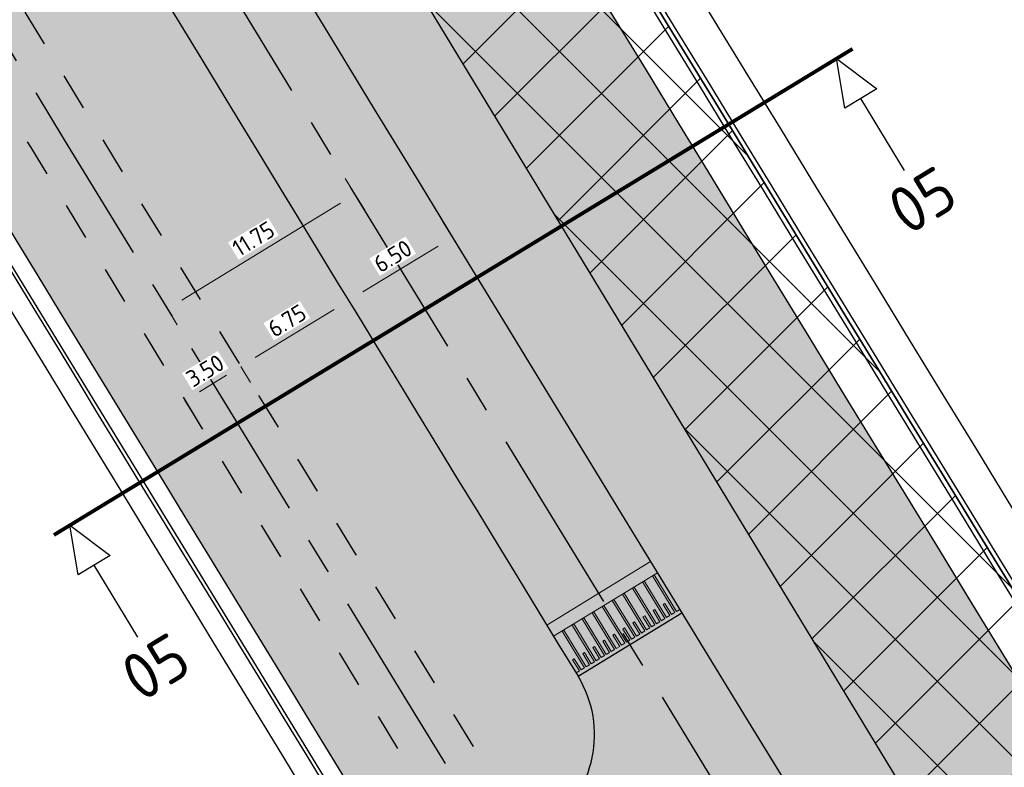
# Model space of a CAD drawing. Header units: metres. Extents: x 149090 to 161988, y 479090 to 487021.
# Tile 16 of 72: x 149874 to 149927, y 485601 to 485640. Entities that reach past the tile are written whole.
import ezdxf
from ezdxf.enums import TextEntityAlignment as Align

# ---------------------------------------------------------------- set-up
doc = ezdxf.new("R2010")
doc.units = ezdxf.units.M
doc.linetypes.add('AM-AS', pattern=[16, 10, -2, 2, -2])
doc.linetypes.add('XX-HIDDEN', pattern=[4, 2, -2])
doc.layers.get('0').update_dxf_attribs({"lineweight": 25})
doc.layers.get('Defpoints').update_dxf_attribs({"color": 211, "lineweight": 25})
for name, color, linetype, lineweight, true_color in [('B-WE-KG-GRENS_PERCEEL-GV', 1, 'Continuous', 30, 0xff0000), ('IRP-V-verharding-rijbaan', 7, 'Continuous', 0, 0xffb061), ('N-WE-GR-STADSLANDBOUW-A', 7, 'Continuous', 35, 0xffff9e), ('N-WE-KG-GRENS_POLDERWEG-G', 7, 'KG-PERCEEL', 35, 0x0000e6)]:
    doc.layers.add(name, color=color, linetype=linetype, lineweight=lineweight, true_color=true_color)
for name, color, linetype, lineweight in [('N-WE-AM-AS_FIETSPAD-G', 3, 'AM-AS', 30), ('N-WE-AM-AS_WEG-G', 10, 'AM-AS', 30), ('N-WE-KG-GRENS_PERCEEL-G', 150, 'KG-PERCEEL', 35), ('N-WE-VH-KANTOPSLUITING_VOORKANTBAND-G', 190, 'Continuous', 30), ('N-WE-VH-KANTVERHARDING-G', 7, 'Continuous', 30), ('N-WE-VH-MATERIAALGRENS-G', 7, 'XX-HIDDEN', 25), ('N-WE-VH-VERHARDING_ASFALT-A', 252, 'Continuous', 18), ('N-WE-VH-VERHARDING_TEGEL-A', 252, 'Continuous', 18), ('VRK-ontwerp', 2, 'Continuous', 0), ('X-XX-AL-M', 7, 'Continuous', 18), ('X-XX-AL-VERWIJZING-S', 7, 'Continuous', 25)]:
    doc.layers.add(name, color=color, linetype=linetype, lineweight=lineweight)
doc.styles.add('NLCS-ISO', font='NLCS-ISO.ttf')
doc.styles.add('NLCS-ISO-M500-T18', font='NLCS-ISO.ttf')
doc.styles.get("Standard").update_dxf_attribs({"font": 'NLCS-ISO.ttf'})
doc.linetypes.add('KG-PERCEEL', pattern='A,5.5,-2,["P",Standard,S=1.8,R=0,X=-0.5,Y=-0.9],-2,5.5,-2,[5,NLCS.shx,S=0.75,R=0,X=0,Y=0],-2', length=19)
doc.dimstyles.new('NLCS-M500-T18-PIJL-X_L2_H1', dxfattribs={"dimscale": 0.5, "dimtxt": 1.8, "dimasz": 1.8, "dimexe": 2, "dimexo": 2, "dimgap": 0.7, "dimtad": 1, "dimzin": 0, "dimdsep": 46, "dimtxsty": 'NLCS-ISO-M500-T18', "dimcen": 0, "dimdle": 2, "dimclrd": 256, "dimclre": 256, "dimclrt": 256, "dimadec": 1, "dimazin": 0, "dimtfac": 1, "dimtofl": 0, "dimtmove": 1, "dimatfit": 0, "dimfxl": 2, "dimfxlon": 1, "dimtfill": 1, "dimtfillclr": 254, "dimtolj": 1, "dimtzin": 0, "dimlwd": 18, "dimlwe": 18, "dimarcsym": 0})

# ---------------------------------------------------------------- blocks, each defined once
blk = doc.blocks.new('*U33')
at = {"layer": 'VRK-ontwerp', "transparency": 33554607}
blk.add_hatch(color=9, dxfattribs=at).paths.add_polyline_path([(0, -5.551115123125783e-17), (1.909938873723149e-11, -0.6999999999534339), (6.500000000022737, -0.7000000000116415), (6.500000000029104, 5.820766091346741e-11)])
at = {"layer": 'VRK-ontwerp'}
blk.add_hatch(color=7, dxfattribs=at).paths.add_polyline_path([(6.5, -3.199999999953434), (6.50000000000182, -2.999999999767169), (6.299999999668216, -2.999999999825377), (6.2999999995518, -0.7000000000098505), (6.194999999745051, -0.7000000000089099), (6.194999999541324, -2.999999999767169), (5.984999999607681, -2.999999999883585), (5.984999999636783, -2.299999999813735), (5.879999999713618, -2.299999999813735), (5.879999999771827, -2.999999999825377), (5.669999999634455, -2.999999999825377), (5.669999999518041, -0.7000000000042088), (5.564999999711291, -0.7000000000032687), (5.564999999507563, -2.999999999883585), (5.35499999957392, -3), (5.354999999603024, -2.299999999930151), (5.249999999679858, -2.299999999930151), (5.249999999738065, -2.999999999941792), (5.039999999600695, -2.999999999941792), (5.03999999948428, -0.6999999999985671), (4.93499999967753, -0.699999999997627), (4.934999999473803, -2.999999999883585), (4.72499999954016, -3), (4.724999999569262, -2.299999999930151), (4.619999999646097, -2.299999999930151), (4.619999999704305, -2.999999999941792), (4.409999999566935, -2.999999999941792), (4.409999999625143, -0.6999999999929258), (4.304999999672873, -0.6999999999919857), (4.304999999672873, -2.999999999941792), (4.094999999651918, -3), (4.094999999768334, -2.299999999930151), (3.989999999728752, -2.299999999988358), (3.989999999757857, -3), (3.77999999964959, -2.999999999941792), (3.779999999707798, -0.6999999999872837), (3.674999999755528, -0.6999999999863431), (3.67499999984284, -2.999999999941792), (3.464999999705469, -2.999999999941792), (3.464999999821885, -2.299999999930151), (3.359999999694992, -2.300000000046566), (3.359999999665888, -2.999999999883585), (3.149999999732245, -2.999999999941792), (3.149999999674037, -0.699999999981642), (3.044999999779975, -0.6999999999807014), (3.044999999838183, -2.999999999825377), (2.834999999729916, -2.999999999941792), (2.83499999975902, -2.299999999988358), (2.729999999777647, -2.299999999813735), (2.729999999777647, -3), (2.519999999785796, -3), (2.51999999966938, -0.6999999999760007), (2.414999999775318, -0.6999999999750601), (2.414999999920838, -2.999999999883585), (2.204999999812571, -3.000000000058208), (2.204999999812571, -2.299999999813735), (2.099999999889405, -2.299999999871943), (2.099999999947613, -3.000000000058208), (1.889999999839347, -3.000000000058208), (1.889999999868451, -0.699999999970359), (1.784999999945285, -0.6999999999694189), (1.785000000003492, -3.000000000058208), (1.574999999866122, -3.000000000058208), (1.57499999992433, -2.299999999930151), (1.469999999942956, -2.299999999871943), (1.469999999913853, -3), (1.259999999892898, -2.999999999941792), (1.259999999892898, -0.6999999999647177), (1.154999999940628, -0.6999999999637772), (1.155000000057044, -3), (0.9449999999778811, -3), (0.9449999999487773, -2.299999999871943), (0.8399999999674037, -2.300000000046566), (0.8400000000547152, -3), (0.6300000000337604, -2.999999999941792), (0.6299999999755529, -0.6999999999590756), (0.5250000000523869, -0.699999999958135), (0.5249999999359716, -3), (0.3150000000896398, -3), (0.315000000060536, -2.299999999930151), (0.2099999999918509, -2.299999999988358), (0.2100000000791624, -3), (8.185452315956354e-11, -2.999999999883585), (8.731171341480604e-11, -3.199999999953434)])
at = {"layer": 'VRK-ontwerp', "true_color": 0x636466, "transparency": 33554602}
for points in [[(0.5250000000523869, -0.6999999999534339), (2.91038304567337e-11, -0.6999999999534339), (8.731149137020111e-11, -2.999999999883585), (0.2100000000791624, -3), (0.2099999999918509, -2.299999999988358), (0.315000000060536, -2.299999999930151), (0.3150000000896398, -3), (0.5249999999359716, -3)], [(1.154999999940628, -0.6999999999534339), (0.6299999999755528, -0.6999999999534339), (0.6300000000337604, -2.999999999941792), (0.8400000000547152, -3), (0.8399999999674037, -2.300000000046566), (0.9449999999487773, -2.299999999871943), (0.9449999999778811, -3), (1.155000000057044, -3)], [(1.784999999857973, -0.6999999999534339), (1.259999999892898, -0.6999999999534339), (1.259999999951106, -2.999999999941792), (1.46999999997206, -3), (1.469999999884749, -2.300000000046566), (1.574999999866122, -2.299999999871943), (1.574999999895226, -3), (1.784999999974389, -3)], [(2.414999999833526, -0.6999999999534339), (1.889999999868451, -0.6999999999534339), (1.889999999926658, -2.999999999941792), (2.099999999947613, -3), (2.099999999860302, -2.300000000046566), (2.204999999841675, -2.299999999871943), (2.204999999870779, -3), (2.414999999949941, -3)], [(3.044999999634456, -0.6999999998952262), (2.51999999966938, -0.6999999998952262), (2.519999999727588, -2.999999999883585), (2.729999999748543, -2.999999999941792), (2.729999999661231, -2.299999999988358), (2.834999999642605, -2.299999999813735), (2.834999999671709, -2.999999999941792), (3.044999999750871, -2.999999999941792)], [(3.674999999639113, -0.6999999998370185), (3.149999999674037, -0.6999999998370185), (3.149999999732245, -2.999999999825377), (3.3599999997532, -2.999999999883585), (3.359999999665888, -2.299999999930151), (3.464999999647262, -2.299999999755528), (3.464999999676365, -2.999999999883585), (3.674999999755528, -2.999999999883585)], [(4.304999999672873, -0.7000000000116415), (3.779999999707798, -0.7000000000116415), (3.779999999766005, -3), (3.98999999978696, -3.000000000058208), (3.989999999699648, -2.300000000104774), (4.094999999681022, -2.299999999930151), (4.094999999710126, -3.000000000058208), (4.304999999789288, -3.000000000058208)], [(4.934999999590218, -0.7000000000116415), (4.409999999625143, -0.7000000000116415), (4.40999999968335, -3), (4.619999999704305, -3.000000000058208), (4.619999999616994, -2.300000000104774), (4.724999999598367, -2.299999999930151), (4.724999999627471, -3.000000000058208), (4.934999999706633, -3.000000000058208)], [(5.564999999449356, -0.6999999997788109), (5.03999999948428, -0.6999999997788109), (5.039999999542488, -2.999999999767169), (5.249999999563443, -2.999999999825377), (5.249999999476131, -2.299999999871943), (5.354999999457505, -2.29999999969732), (5.354999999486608, -2.999999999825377), (5.564999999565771, -2.999999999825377)], [(6.194999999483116, -0.6999999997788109), (5.669999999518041, -0.6999999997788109), (5.669999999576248, -2.999999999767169), (5.879999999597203, -2.999999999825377), (5.879999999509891, -2.299999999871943), (5.984999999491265, -2.29999999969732), (5.984999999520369, -2.999999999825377), (6.194999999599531, -2.999999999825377)], [(6.299999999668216, -2.999999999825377), (6.500000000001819, -2.999999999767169), (6.500000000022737, -0.7000000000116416), (6.299999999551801, -0.7000000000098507)]]:
    blk.add_hatch(color=251, dxfattribs=at).paths.add_polyline_path(points)
at = {"layer": 'N-WE-VH-KANTVERHARDING-G', "lineweight": 5}
for p, q in [((0, 0), (8.731149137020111e-11, -3.199999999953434)), ((0, 0), (6.500000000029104, 5.820766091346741e-11)), ((6.500000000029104, 5.820766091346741e-11), (6.5, -3.199999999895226)), ((2.91038304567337e-11, -0.6999999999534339), (6.5, -0.7000000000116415)), ((0.5249999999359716, -0.7000000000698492), (0.6299999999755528, -0.7000000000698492)), ((0.5250000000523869, -0.7000000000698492), (0.5249999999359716, -3.000000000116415)), ((0.6299999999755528, -0.7000000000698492), (0.6300000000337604, -2.999999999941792)), ((1.154999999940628, -0.7000000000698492), (1.259999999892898, -0.7000000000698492)), ((1.154999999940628, -0.7000000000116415), (1.155000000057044, -2.999999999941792)), ((1.259999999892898, -0.7000000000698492), (1.259999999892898, -2.999999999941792)), ((1.784999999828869, -0.7000000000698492), (1.889999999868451, -0.7000000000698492)), ((1.784999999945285, -0.7000000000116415), (1.785000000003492, -2.999999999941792)), ((1.889999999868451, -0.7000000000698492), (1.889999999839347, -3.000000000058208)), ((2.414999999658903, -0.7000000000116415), (2.51999999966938, -0.7000000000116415)), ((2.414999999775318, -0.7000000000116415), (2.414999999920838, -2.999999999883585)), ((2.51999999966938, -0.7000000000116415), (2.519999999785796, -3)), ((3.044999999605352, -0.7000000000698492), (3.149999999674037, -0.6999999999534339)), ((3.044999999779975, -0.7000000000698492), (3.044999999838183, -2.999999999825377)), ((3.149999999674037, -0.6999999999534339), (3.149999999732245, -2.999999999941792)), ((3.674999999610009, -0.7000000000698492), (3.779999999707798, -0.7000000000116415)), ((3.674999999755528, -0.7000000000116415), (3.674999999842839, -3)), ((3.779999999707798, -0.7000000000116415), (3.77999999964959, -3)), ((4.304999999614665, -0.7000000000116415), (4.409999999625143, -0.6999999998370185)), ((4.304999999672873, -0.7000000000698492), (4.304999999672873, -2.999999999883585)), ((4.409999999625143, -0.6999999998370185), (4.409999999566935, -2.999999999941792)), ((4.934999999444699, -0.7000000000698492), (5.03999999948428, -0.6999999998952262)), ((4.93499999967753, -0.7000000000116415), (4.934999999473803, -2.999999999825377)), ((5.03999999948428, -0.6999999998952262), (5.039999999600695, -2.999999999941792)), ((5.56499999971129, -0.7000000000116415), (5.564999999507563, -2.999999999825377)), ((5.669999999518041, -0.6999999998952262), (5.669999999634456, -2.999999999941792)), ((6.19499999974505, -0.6999999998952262), (6.194999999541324, -2.999999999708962)), ((6.299999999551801, -0.6999999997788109), (6.299999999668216, -2.999999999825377)), ((0.2100000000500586, -2.299999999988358), (0.3150000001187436, -2.299999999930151)), ((0.2099999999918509, -2.300000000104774), (0.2100000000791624, -3)), ((0.315000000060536, -2.299999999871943), (0.3150000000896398, -3)), ((0.8399999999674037, -2.300000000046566), (0.9450000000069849, -2.299999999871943)), ((0.8399999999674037, -2.300000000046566), (0.8400000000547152, -3.000000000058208)), ((0.9449999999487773, -2.299999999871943), (0.9449999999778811, -3)), ((1.469999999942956, -2.299999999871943), (1.57499999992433, -2.299999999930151)), ((1.469999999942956, -2.299999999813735), (1.469999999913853, -2.999999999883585)), ((1.57499999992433, -2.299999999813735), (1.574999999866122, -3.000000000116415)), ((2.099999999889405, -2.299999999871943), (2.204999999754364, -2.299999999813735)), ((2.099999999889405, -2.299999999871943), (2.099999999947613, -3.000000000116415)), ((2.204999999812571, -2.299999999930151), (2.204999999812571, -2.999999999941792)), ((2.729999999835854, -2.299999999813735), (2.83499999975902, -2.299999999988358)), ((2.729999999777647, -2.299999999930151), (2.729999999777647, -3.000000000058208)), ((2.83499999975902, -2.299999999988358), (2.834999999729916, -2.999999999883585)), ((3.359999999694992, -2.300000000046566), (3.464999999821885, -2.299999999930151)), ((3.359999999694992, -2.300000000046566), (3.359999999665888, -2.999999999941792)), ((3.464999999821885, -2.299999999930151), (3.464999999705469, -2.999999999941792)), ((3.989999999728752, -2.299999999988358), (4.094999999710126, -2.299999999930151)), ((3.989999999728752, -2.299999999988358), (3.989999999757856, -3)), ((4.094999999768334, -2.299999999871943), (4.094999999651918, -2.999999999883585)), ((4.619999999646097, -2.299999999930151), (4.724999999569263, -2.299999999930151)), ((4.619999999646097, -2.299999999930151), (4.619999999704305, -2.999999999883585)), ((4.724999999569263, -2.299999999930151), (4.724999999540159, -2.999999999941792)), ((5.249999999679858, -2.299999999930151), (5.354999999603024, -2.299999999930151)), ((5.249999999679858, -2.299999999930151), (5.249999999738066, -2.999999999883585)), ((5.354999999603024, -2.299999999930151), (5.35499999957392, -2.999999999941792)), ((5.879999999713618, -2.299999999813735), (5.984999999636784, -2.299999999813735)), ((5.879999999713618, -2.299999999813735), (5.879999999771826, -2.999999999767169)), ((5.984999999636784, -2.299999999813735), (5.98499999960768, -2.999999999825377)), ((0.2100000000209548, -3), (1.455191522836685e-10, -2.999999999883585)), ((0.5250000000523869, -3), (0.3150000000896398, -3)), ((0.8399999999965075, -3), (0.6300000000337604, -2.999999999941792)), ((1.154999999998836, -3), (0.9449999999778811, -3)), ((1.259999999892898, -2.999999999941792), (1.46999999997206, -3)), ((1.57499999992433, -3.000000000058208), (1.785000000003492, -3.000000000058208)), ((1.889999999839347, -3.000000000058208), (2.099999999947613, -3.000000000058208)), ((2.204999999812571, -3.000000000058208), (2.414999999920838, -2.999999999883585)), ((2.519999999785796, -3), (2.729999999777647, -3)), ((2.834999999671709, -2.999999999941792), (3.04499999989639, -2.999999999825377)), ((3.149999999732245, -2.999999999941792), (3.359999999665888, -2.999999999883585)), ((3.464999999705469, -2.999999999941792), (3.674999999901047, -2.999999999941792)), ((3.779999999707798, -2.999999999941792), (3.989999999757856, -3)), ((4.094999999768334, -3), (4.304999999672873, -2.999999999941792)), ((4.409999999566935, -2.999999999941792), (4.619999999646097, -2.999999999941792)), ((4.724999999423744, -3), (4.934999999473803, -2.999999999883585)), ((5.039999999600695, -2.999999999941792), (5.249999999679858, -2.999999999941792)), ((5.354999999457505, -3), (5.564999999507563, -2.999999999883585)), ((5.669999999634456, -2.999999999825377), (5.879999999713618, -2.999999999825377)), ((5.984999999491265, -2.999999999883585), (6.194999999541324, -2.999999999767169)), ((6.299999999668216, -2.999999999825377), (6.500000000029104, -2.999999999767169)), ((8.731149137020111e-11, -3.199999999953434), (6.5, -3.199999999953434))]:
    blk.add_line(p, q, dxfattribs=at)
blk = doc.blocks.new('SAL-VERWIJZING_DOORSNEDE_BOVEN-SO')
for p, q in [((-2, 9), (0, 14)), ((0, 14), (2, 9)), ((2, 9), (-2, 9)), ((0, 0), (0, 9))]:
    blk.add_line(p, q)
at = {"lineweight": 50, "style": 'NLCS-ISO'}
blk.add_attdef('...', text='', height=5, dxfattribs=at).set_placement((-0.05252548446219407, -1.187903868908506), align=Align.TOP_CENTER)
blk = doc.blocks.new('*D298')
at = {"layer": 'Defpoints', "color": 0, "transparency": 16777216}
for p in [(149898.5190847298, 485626.696346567), (149891.6576451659, 485625.4614415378), (149892.9709838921, 485623.3098177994)]:
    blk.add_point(p, dxfattribs=at)
at = {"layer": 'X-XX-AL-M', "linetype": 'Continuous', "lineweight": 18, "transparency": 16777216}
for p, q in [((149897.7267504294, 485627.9944163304), (149896.6847415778, 485629.7015242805)), ((149896.437547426, 485628.3790663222), (149892.4258437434, 485625.9303455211)), ((149892.1786495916, 485624.6078875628), (149891.1366407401, 485626.3149955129))]:
    blk.add_line(p, q, dxfattribs=at)
at = {"layer": 'X-XX-AL-M', "transparency": 16777216}
for points in [[(149896.3593967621, 485628.5070994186), (149896.5156980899, 485628.2510332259), (149897.2057460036, 485628.8479703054)], [(149892.3476930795, 485626.0583786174), (149892.5039944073, 485625.8023124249), (149891.6576451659, 485625.4614415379)]]:
    blk.add_solid(points, dxfattribs=at)
at = {"layer": 'X-XX-AL-M', "transparency": 16777216, "insert": (149894.0148920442, 485627.8375491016), "char_height": 0.9, "attachment_point": 5, "rotation": 31.399650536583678, "style": 'NLCS-ISO-M500-T18', "bg_fill": 3, "box_fill_scale": 1.1, "bg_fill_color": 256, "bg_fill_true_color": 13158600, "bg_fill_transparency": 0}
blk.add_mtext('\\A1;6.50', dxfattribs=at)
blk = doc.blocks.new('*D299')
at = {"layer": 'Defpoints', "color": 0, "transparency": 16777216}
for p in [(149892.9709838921, 485623.3098177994), (149885.8542620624, 485622.0135663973), (149885.89627625, 485621.9447351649)]:
    blk.add_point(p, dxfattribs=at)
at = {"layer": 'X-XX-AL-M', "linetype": 'Continuous', "lineweight": 18, "transparency": 16777216}
for p, q in [((149892.1786495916, 485624.6078875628), (149891.1366407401, 485626.3149955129)), ((149890.8894465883, 485624.9925375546), (149886.6644748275, 485622.4136391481)), ((149885.89627625, 485621.9447351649), (149886.4172806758, 485621.0911811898))]:
    blk.add_line(p, q, dxfattribs=at)
at = {"layer": 'X-XX-AL-M', "transparency": 16777216}
for points in [[(149890.8112959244, 485625.1205706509), (149890.9675972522, 485624.8645044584), (149891.6576451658, 485625.4614415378)], [(149886.5863241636, 485622.5416722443), (149886.7426254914, 485622.2856060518), (149885.89627625, 485621.9447351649)]]:
    blk.add_solid(points, dxfattribs=at)
at = {"layer": 'X-XX-AL-M', "transparency": 16777216, "insert": (149888.3601571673, 485624.3859315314), "char_height": 0.9, "attachment_point": 5, "rotation": 31.399650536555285, "style": 'NLCS-ISO-M500-T18', "bg_fill": 3, "box_fill_scale": 1.1, "bg_fill_color": 256, "bg_fill_true_color": 13158600, "bg_fill_transparency": 0}
blk.add_mtext('\\A1;6.75', dxfattribs=at)
blk = doc.blocks.new('*D300')
at = {"layer": 'Defpoints', "color": 0, "transparency": 16777216}
for p in [(149885.8542620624, 485622.0135663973), (149882.8666253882, 485620.1903749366), (149882.9088373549, 485620.1212196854)]:
    blk.add_point(p, dxfattribs=at)
at = {"layer": 'X-XX-AL-M', "linetype": 'Continuous', "lineweight": 18, "transparency": 16777216}
for p, q in [((149885.1280776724, 485621.4758311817), (149883.6770359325, 485620.5901236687)), ((149885.89627625, 485621.9447351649), (149886.4172806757, 485621.0911811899)), ((149882.9088373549, 485620.1212196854), (149883.4298417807, 485619.2676657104))]:
    blk.add_line(p, q, dxfattribs=at)
at = {"layer": 'X-XX-AL-M', "transparency": 16777216}
for points in [[(149885.0499270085, 485621.6038642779), (149885.2062283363, 485621.3477980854), (149885.89627625, 485621.9447351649)], [(149883.5988852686, 485620.7181567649), (149883.7551865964, 485620.4620905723), (149882.9088373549, 485620.1212196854)]]:
    blk.add_solid(points, dxfattribs=at)
at = {"layer": 'X-XX-AL-M', "transparency": 16777216, "insert": (149883.9857532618, 485621.7158206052), "char_height": 0.9, "attachment_point": 5, "rotation": 31.399650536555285, "style": 'NLCS-ISO-M500-T18', "bg_fill": 3, "box_fill_scale": 1.1, "bg_fill_color": 256, "bg_fill_true_color": 13158600, "bg_fill_transparency": 0}
blk.add_mtext('\\A1;3.50', dxfattribs=at)
blk = doc.blocks.new('*D430')
at = {"layer": 'Defpoints', "color": 0, "transparency": 16777216}
for p in [(149891.9998665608, 485631.1406440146), (149893.0455211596, 485629.426730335), (149883.0149389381, 485623.3070963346)]:
    blk.add_point(p, dxfattribs=at)
at = {"layer": 'X-XX-AL-M', "linetype": 'Continuous', "lineweight": 18, "transparency": 16777216}
for p, q in [((149892.5206864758, 485630.2869774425), (149891.4790466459, 485631.9943105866)), ((149882.7375842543, 485625.4897479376), (149891.231566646, 485630.6719060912)), ((149882.4901042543, 485624.1673434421), (149881.4484644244, 485625.8746765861))]:
    blk.add_line(p, q, dxfattribs=at)
at = {"layer": 'X-XX-AL-M', "transparency": 16777216}
for points in [[(149891.1534436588, 485630.7999560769), (149891.3096896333, 485630.5438561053), (149891.9998665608, 485631.1406440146)], [(149882.659461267, 485625.6177979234), (149882.8157072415, 485625.3616979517), (149881.9692843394, 485625.0210100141)]]:
    blk.add_solid(points, dxfattribs=at)
at = {"layer": 'X-XX-AL-M', "transparency": 16777216, "insert": (149886.5679195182, 485628.7637602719), "char_height": 0.9, "attachment_point": 5, "rotation": 31.38726585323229, "style": 'NLCS-ISO-M500-T18', "bg_fill": 3, "box_fill_scale": 1.1, "bg_fill_color": 256, "bg_fill_true_color": 13158600, "bg_fill_transparency": 0}
blk.add_mtext('\\A1;11.75', dxfattribs=at)

msp = doc.modelspace()

# ---------------------------------------------------------------- hatches: boundary and pattern name
at = {"layer": 'IRP-V-verharding-rijbaan', "transparency": 33554610}
h = msp.add_hatch(color=256, dxfattribs=at)
h.dxf.hatch_style = 1
edge = h.paths.add_edge_path()
edge.add_line((149909.4683262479, 485608.7760193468), (149903.9231943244, 485605.3846314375))
edge.add_arc((149898.8046110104, 485602.2541195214), 5.999999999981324, -54.825912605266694, 31.449844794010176, ccw=False)
edge.add_line((149902.2609871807, 485597.3496864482), (149896.650358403, 485593.3549230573))
edge.add_line((149896.650358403, 485593.3549230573), (149899.7995389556, 485588.8863859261))
edge.add_line((149899.7995389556, 485588.8863859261), (149904.5034688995, 485592.2014584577))
edge.add_arc((149907.9598450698, 485587.2970253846), 6.000000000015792, 31.491737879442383, 125.17408739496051, ccw=False)
edge.add_line((149913.0761380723, 485590.4312790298), (149918.618788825, 485593.8267204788))
edge.add_arc((170359.7015859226, 498116.0841905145), 23971.75000002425, 211.449844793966, 211.4917378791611, ccw=False)
at = {"layer": 'N-WE-GR-STADSLANDBOUW-A', "transparency": 33554559}
h = msp.add_hatch(color=256, dxfattribs=at)
h.dxf.hatch_style = 1
edge = h.paths.add_edge_path()
edge.add_arc((149754.7924484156, 485877.0118196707), 5.999999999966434, 210.7098109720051, 300.7416838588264)
edge.add_line((149757.8594584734, 485871.8549359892), (149758.4329236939, 485872.1959992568))
edge.add_line((149758.4329236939, 485872.1959992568), (149757.235, 485874.43))
edge.add_line((149757.235, 485874.43), (149755.7672698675, 485876.6829598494))
edge.add_line((149755.7672698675, 485876.6829598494), (149753.1594951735, 485874.8656594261))
edge.add_line((149753.1594951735, 485874.8656594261), (149750.7553245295, 485878.9144591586))
edge.add_line((149750.7553245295, 485878.9144591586), (149753.2020759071, 485880.6195459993))
edge.add_line((149753.2020759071, 485880.6195459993), (149740.66, 485898.7199999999))
edge.add_line((149740.66, 485898.7199999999), (149695.49, 485975.1799999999))
edge.add_line((149695.49, 485975.1799999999), (149652.475663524, 486048.8864263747))
edge.add_line((149652.475663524, 486048.8864263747), (149642.0145812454, 486066.8486994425))
edge.add_line((149642.0145812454, 486066.8486994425), (149641.870673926, 486066.7653591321))
edge.add_line((149641.870673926, 486066.7653591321), (149640.0012624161, 486059.6928308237))
edge.add_line((149640.0012624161, 486059.6928308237), (149707.6572881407, 485944.8942574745))
edge.add_arc((170359.7015859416, 498116.0841905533), 23971.75000006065, 210.5127810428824, 210.7098109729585)
edge = h.paths.add_edge_path()
edge.add_arc((149768.0825159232, 485854.6651396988), 5.99999999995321, 120.7416838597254, 210.7719701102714)
edge.add_arc((170359.7015859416, 498116.0841905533), 23971.75000006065, 210.7719701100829, 211.8257929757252)
edge.add_line((149991.9750877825, 485474.8613319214), (150006.5564436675, 485451.3358987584))
edge.add_line((150006.5564436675, 485451.3358987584), (150016.7337705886, 485434.1115313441))
edge.add_line((150016.7337705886, 485434.1115313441), (150020.1265922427, 485436.2302031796))
edge.add_line((150020.1265922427, 485436.2302031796), (150016.7567468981, 485441.6373252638))
edge.add_line((150016.7567468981, 485441.6373252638), (150019.7300225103, 485443.7340587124))
edge.add_line((150019.7300225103, 485443.7340587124), (150018.57, 485445.5))
edge.add_line((150018.57, 485445.5), (150009.9997693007, 485456.7367685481))
edge.add_line((150009.9997693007, 485456.7367685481), (150006.855, 485460.86))
edge.add_line((150006.855, 485460.86), (149969.8824999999, 485520.5625000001))
edge.add_line((149969.8824999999, 485520.5625000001), (149951.39625, 485550.4137500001))
edge.add_arc((150828.4954097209, 486114.2324719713), 1042.686188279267, 210.8043150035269, 212.73380547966, ccw=False)
edge.add_line((149932.91, 485580.265), (149838.515, 485735.74))
edge.add_line((149838.515, 485735.74), (149794.757, 485808.5690000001))
edge.add_arc((149836.404995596, 485838.386583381), 51.22151711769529, 213.6710071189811, 215.6004975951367, ccw=False)
edge.add_arc((149766.4195739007, 485854.1729516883), 51.96830640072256, 299.83431520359, 301.76380567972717, ccw=False)
edge.add_arc((150295.3657124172, 486119.6614538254), 591.2318564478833, 209.7584078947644, 211.6878983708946, ccw=False)
edge.add_arc((150285.1942125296, 486136.7764538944), 591.2318565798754, 209.7584078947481, 211.6878983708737, ccw=False)
edge.add_line((149771.9304731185, 485843.3221268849), (149773.4348964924, 485844.2189097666))
edge.add_line((149773.4348964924, 485844.2189097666), (149765.0554132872, 485859.8457579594))
edge.add_line((149765.0554132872, 485859.8457579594), (149765.0155058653, 485859.8220233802))
h = msp.add_hatch(color=256, dxfattribs=at)
h.dxf.hatch_style = 1
edge = h.paths.add_edge_path()
edge.add_line((149932.91, 485580.2650000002), (150006.855, 485460.8600000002))
edge.add_line((150006.855, 485460.8600000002), (150009.9997693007, 485456.7367685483))
edge.add_line((150009.9997693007, 485456.7367685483), (150018.57, 485445.5))
edge.add_line((150018.57, 485445.5), (150019.7300225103, 485443.7340587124))
edge.add_line((150019.7300225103, 485443.7340587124), (150024.942384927, 485447.4097807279))
edge.add_arc((170359.7015869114, 498116.0841911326), 23958.25000119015, 210.9013897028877, 211.9231486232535, ccw=False)
edge.add_line((149802.2664856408, 485812.0358664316), (149802.2666284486, 485812.0358220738))
edge.add_line((149802.2666284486, 485812.0358220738), (149801.0153138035, 485814.2001702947))
edge.add_line((149801.0153138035, 485814.2001702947), (149795.2798621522, 485810.8842276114))
edge.add_line((149795.2798621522, 485810.8842276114), (149793.8706352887, 485810.044191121))
edge.add_line((149793.8706352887, 485810.044191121), (149794.757, 485808.5690000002))
edge.add_line((149794.757, 485808.5690000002), (149838.5150000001, 485735.7400000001))
edge.add_line((149838.5150000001, 485735.7400000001), (149932.91, 485580.2650000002))
h = msp.add_hatch(color=256, dxfattribs=at)
h.dxf.hatch_style = 1
edge = h.paths.add_edge_path()
edge.add_arc((170359.7015819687, 498116.08418815), 23984.99999541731, 211.1208591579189, 211.4643245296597)
edge.add_line((149901.3280237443, 485596.6921848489), (149902.2609871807, 485597.3496864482))
edge.add_arc((149898.8046110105, 485602.2541195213), 5.999999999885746, 305.1740873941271, 391.4498447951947)
edge.add_arc((170359.7015895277, 498116.0841927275), 23978.25000425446, 211.1351910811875, 211.4498447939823, ccw=False)
edge.add_arc((149830.3907559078, 485714.8082517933), 5.999999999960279, 31.13519108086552, 121.1666271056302)
edge.add_line((149827.2855837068, 485719.942246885), (149826.6472931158, 485719.5561923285))
h = msp.add_hatch(color=256, dxfattribs=at)
h.dxf.hatch_style = 1
h.paths.add_polyline_path([(149894.1252783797, 485595.5309094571), (149893.3799670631, 485595.0056548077), (149894.2680000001, 485593.5520000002), (149895.0517077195, 485592.2689806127), (149896.9288978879, 485593.5919215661, 0.3953542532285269), (149897.4827748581, 485596.2705505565, -0.001460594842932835), (149824.6869630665, 485716.0315015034, 0.4144230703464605), (149821.9398340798, 485716.7090000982), (149820.6901542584, 485715.953161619), (149819.8169418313, 485715.4250202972), (149820.5990000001, 485714.1450000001), (149821.4852429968, 485712.6942740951), (149822.5256346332, 485713.3235297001, 0.001436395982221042)])
at = {"layer": 'N-WE-VH-VERHARDING_ASFALT-A', "transparency": 33554585}
h = msp.add_hatch(color=256, dxfattribs=at)
h.dxf.hatch_style = 1
edge = h.paths.add_edge_path()
edge.add_line((149842.7447160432, 485718.5324522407), (149837.1810431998, 485715.1715677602))
edge.add_arc((170386.4648271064, 498132.399603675), 24009.59425162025, 211.1431305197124, 211.4421006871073)
edge.add_line((149902.2537701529, 485608.1146539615), (149907.7989020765, 485611.5060418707))
edge.add_arc((170386.4803203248, 498132.4090216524), 24003.11238275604, 211.1431327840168, 211.4420984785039, ccw=False)
at = {"layer": 'N-WE-VH-VERHARDING_TEGEL-A'}
h = msp.add_hatch(dxfattribs=at)
h.set_pattern_fill('AVH-TEGEL_150X300_HALFST', color=256, scale=2.5, angle=92.11425861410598, pattern_type=2)
h.set_pattern_definition([(32.14854755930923, (149518.8827389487, 486268.9530654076), (-0.1995435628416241, 0.3175017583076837), []), (122.1485475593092, (149518.8827389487, 486268.9530654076), (-0.6350035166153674, -0.3990871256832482), [0.3749999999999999, -0.3749999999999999]), (122.1485475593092, (149519.200240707, 486269.1526089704), (-0.6350035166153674, -0.3990871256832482), [-0.3749999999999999, 0.3749999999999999])])
h.paths.add_polyline_path([(149897.4827748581, 485596.2705505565, -0.3953542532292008), (149896.9288978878, 485593.591921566), (149901.3280237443, 485596.6921848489, -0.001498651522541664), (149826.6472931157, 485719.5561923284), (149822.1875694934, 485716.8588368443), (149822.1984722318, 485716.8408105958, -0.3724803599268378), (149824.6869630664, 485716.0315015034, 0.001460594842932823)])

# ---------------------------------------------------------------- linework, layer by layer
at = {"layer": 'B-WE-KG-GRENS_PERCEEL-GV'}
msp.add_lwpolyline([(149737.135, 485848.85), (149739.515, 485846.3), (149742.355, 485843.07), (149743.87, 485841.15), (149747.045, 485836.7), (149766.934, 485803.521), (149769.119, 485799.876), (149784.929, 485773.502), (149815.65, 485722.255), (149815.965, 485721.73), (149818.383, 485717.772), (149820.599, 485714.145), (149844.449, 485675.104), (149875.431, 485624.387), (149894.268, 485593.552), (149899.231, 485585.427), (149910.345, 485567.235), (149917.384, 485555.809), (149941.377, 485516.865)], dxfattribs=at)
at = {"layer": 'B-WE-KG-GRENS_PERCEEL-GV', "flags": 128}
msp.add_lwpolyline([(150362.0493528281, 484907.066834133), (150309.435, 484987.11), (150306.47, 484992.185), (150303.96, 484996.955), (150301.031, 485002.498), (150295.664, 485011.561), (150293.215, 485015.165), (150284.78, 485026.26), (150277.29, 485036.67), (150243.976, 485087.737), (150217.15, 485128.86), (150149.555, 485234.37), (150089.195, 485329.245), (150032.94, 485418.83), (150029.255, 485425.885), (150026.55, 485431.345), (150023.135, 485438.55), (150020.764, 485442.16), (150018.57, 485445.5), (150006.855, 485460.86), (149932.91, 485580.265), (149838.515, 485735.74), (149794.757, 485808.569), (149770.365, 485849.165)], dxfattribs=at)
at = {"layer": 'N-WE-AM-AS_FIETSPAD-G', "flags": 128}
msp.add_lwpolyline([(149825.1498774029, 485718.650516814, 0.001499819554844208), (149899.8945606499, 485595.6819584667, 0.00138083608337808)], format="xyb", dxfattribs=at)
at = {"layer": 'N-WE-AM-AS_WEG-G', "flags": 128}
msp.add_lwpolyline([(149989.2138758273, 485473.1472115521, -0.005729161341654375), (149704.857361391, 485943.2441331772), (149633.9921754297, 486063.4880015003, -0.0034920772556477), (149619.9765091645, 486087.6540250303), (149568.0385956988, 486178.6648899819), (149491.311227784, 486313.1143442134), (149442.0289332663, 486399.4717650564, -0.003431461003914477), (149428.5866771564, 486423.406743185), (149383.9823662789, 486504.1206252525)], format="xyb", dxfattribs=at)
at = {"layer": 'N-WE-KG-GRENS_PERCEEL-G', "flags": 128}
msp.add_lwpolyline([(150027.782525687, 485447.106199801, -0.004494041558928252), (149803.341590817, 485814.620872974)], format="xyb", dxfattribs=at)
at = {"layer": 'N-WE-VH-KANTVERHARDING-G'}
msp.add_line((149903.9231943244, 485605.3846314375), (149909.4683262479, 485608.7760193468), dxfattribs=at)
for points in [[(150028.6259256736, 485450.0073882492, -0.004459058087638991), (149805.9581581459, 485814.63020455)], [(150024.942384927, 485447.4097807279, -0.004458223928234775), (149802.2699277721, 485812.0301153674)], [(150027.7480445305, 485446.6888121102, -0.004456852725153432), (149805.1297737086, 485811.1464954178, -0.004456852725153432)], [(150028.1573246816, 485446.9774336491, -0.00445694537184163), (149805.5395740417, 485811.4353920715, -0.00445694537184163)]]:
    msp.add_lwpolyline(points, format="xyb", dxfattribs=at)
at = {"layer": 'N-WE-VH-KANTVERHARDING-G', "flags": 128}
for points in [[(149835.5264539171, 485717.9106066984, 0.001372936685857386), (149903.9231943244, 485605.3846314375)], [(149822.5256346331, 485713.3235296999, 0.001436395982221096), (149894.1252783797, 485595.5309094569, 0.001380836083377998)], [(149820.6431693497, 485712.1849663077, 0.001437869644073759), (149892.3231970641, 485594.2609011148, 0.001380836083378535)], [(149822.1527140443, 485711.8132543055, 0.001414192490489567), (149892.6489899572, 485595.8362234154, 0.001414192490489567)]]:
    msp.add_lwpolyline(points, format="xyb", dxfattribs=at)
at = {"layer": 'N-WE-VH-KANTVERHARDING-G'}
for centre, radius, start, end in [((170359.7015858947, 498116.0841905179), 23971.75000000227, 210.5127810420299, 211.8257929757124), ((149898.8046110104, 485602.2541195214), 6, 305.1740873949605, 31.44984479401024)]:
    msp.add_arc(centre, radius, start, end, dxfattribs=at)
at = {"layer": 'N-WE-VH-MATERIAALGRENS-G', "flags": 128}
for points in [[(149826.6473963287, 485719.5560213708, 0.001498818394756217), (149901.3364845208, 485596.6783588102, 0.001498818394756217)], [(149824.6868706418, 485716.0316545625, 0.001460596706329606), (149897.4827748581, 485596.2705505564, 0.001460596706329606)]]:
    msp.add_lwpolyline(points, format="xyb", dxfattribs=at)
at = {"layer": 'X-XX-AL-VERWIJZING-S', "linetype": 'AM-AS', "const_width": 0.2, "flags": 128}
msp.add_lwpolyline([(149875.9015196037, 485612.9313578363), (149918.5982662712, 485638.9164819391)], dxfattribs=at)

# ---------------------------------------------------------------- block references
at = {"layer": 'N-WE-VH-KANTOPSLUITING_VOORKANTBAND-G', "rotation": 31.44984479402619}
msp.add_blockref('*U33', (149902.2535879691, 485608.1145425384), dxfattribs=at)
at = {"layer": 'X-XX-AL-VERWIJZING-S', "xscale": 0.4999999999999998, "yscale": 0.4999999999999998, "zscale": 0.4999999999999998, "rotation": 31.32458033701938}
for p in [(149921.3832298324, 485632.4169451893), (149880.3949549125, 485607.4715923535)]:
    msp.add_blockref('SAL-VERWIJZING_DOORSNEDE_BOVEN-SO', p, dxfattribs=at).add_auto_attribs({'...': '05'})

# ---------------------------------------------------------------- next in the draw order: dimensions: what is measured, and where the dimension line sits
at = {"layer": 'X-XX-AL-M'}
dim = msp.add_aligned_dim(p1=(149898.5190847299, 485626.6963465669), p2=(149892.9709838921, 485623.3098177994), distance=-2.520782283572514, dimstyle='NLCS-M500-T18-PIJL-X_L2_H1', dxfattribs=at)
dim.commit()
dim.dimension.update_dxf_attribs({"geometry": '*D298', "text_midpoint": (149894.0148920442, 485627.8375491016)})

# ---------------------------------------------------------------- next in the draw order: dimensions: what is measured, and where the dimension line sits
dim = msp.add_linear_dim(base=(149885.89627625, 485621.9447351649), p1=(149892.9709838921, 485623.3098177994), p2=(149885.8542620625, 485622.0135663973), angle=31.39965053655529, dimstyle='NLCS-M500-T18-PIJL-X_L2_H1', dxfattribs=at)
dim.commit()
dim.dimension.update_dxf_attribs({"geometry": '*D299', "text_midpoint": (149888.3601571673, 485624.3859315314)})

# ---------------------------------------------------------------- next in the draw order: dimensions: what is measured, and where the dimension line sits
dim = msp.add_linear_dim(base=(149882.9088373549, 485620.1212196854), p1=(149885.8542620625, 485622.0135663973), p2=(149882.8666253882, 485620.1903749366), angle=31.39965053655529, dimstyle='NLCS-M500-T18-PIJL-X_L2_H1', dxfattribs=at)
dim.commit()
dim.dimension.update_dxf_attribs({"geometry": '*D300', "text_midpoint": (149883.9857532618, 485621.7158206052)})

# ---------------------------------------------------------------- next in the draw order: hatches: boundary and pattern name
at = {"layer": 'N-WE-KG-GRENS_POLDERWEG-G', "true_color": 0xf27172, "transparency": 33554559}
h = msp.add_hatch(dxfattribs=at)
h.set_pattern_fill('ANSI37', color=11)
h.set_pattern_definition([(45, (0, 0), (-2.245064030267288, 2.245064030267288), []), (135, (0, 0), (-2.245064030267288, -2.245064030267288), [])])
h.paths.add_polyline_path([(150006.855, 485460.86), (150018.57, 485445.5), (150020.764, 485442.16), (150027.7825256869, 485447.106199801, -0.004494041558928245), (149803.3415908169, 485814.620872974), (149794.757, 485808.5690000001), (149838.515, 485735.74), (149932.91, 485580.265)])

# ---------------------------------------------------------------- next in the draw order: dimensions: what is measured, and where the dimension line sits
at = {"layer": 'X-XX-AL-M'}
dim = msp.add_aligned_dim(p1=(149883.014938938, 485623.3070963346), p2=(149893.0455211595, 485629.426730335), distance=2.0077085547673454, dimstyle='NLCS-M500-T18-PIJL-X_L2_H1', dxfattribs=at)
dim.commit()
dim.dimension.update_dxf_attribs({"geometry": '*D430', "text_midpoint": (149886.5679195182, 485628.7637602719)})

doc.saveas('drawing.dxf')
